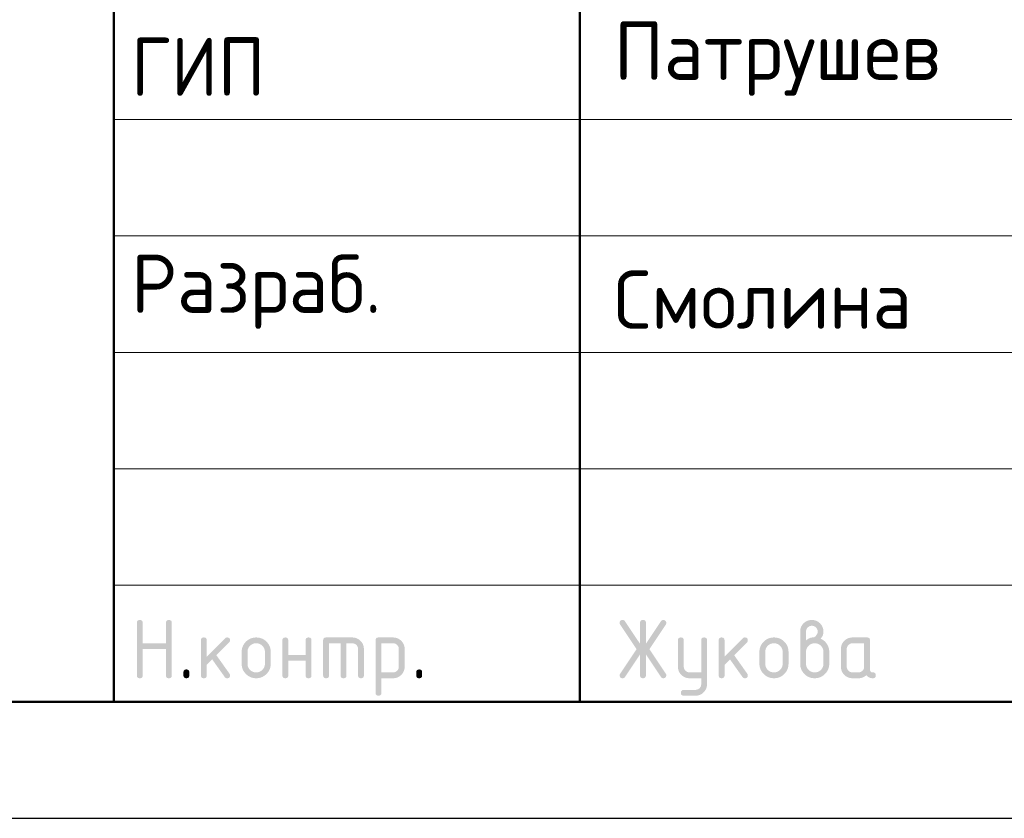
# Model space of a CAD drawing. Header units: millimetres. Extents: x 0 to 50438, y 0 to 35640.
# Tile 2 of 7: x 27115 to 32186, y 0 to 4113. Entities that reach past the tile are written whole.
import ezdxf

# ---------------------------------------------------------------- set-up
doc = ezdxf.new("R2010")
doc.units = ezdxf.units.MM
doc.layers.add('Standard', color=7, linetype='Continuous', lineweight=25)
doc.styles.add('ISOCPEUR', font='isocpeur.ttf')

msp = doc.modelspace()

# ---------------------------------------------------------------- hatches: boundary and pattern name
at = {"layer": 'Standard', "linetype": 'Continuous', "lineweight": 25, "transparency": 33554687}
for points in [[(27718.9, 736.5), (27718.9, 1006.5), (27718.9, 1008.4), (27719.1, 1010.1), (27719.4, 1011.7), (27719.8, 1013.1), (27720.3, 1014.5), (27721, 1015.7), (27721.7, 1016.9), (27722.7, 1017.8), (27723.6, 1018.7), (27724.8, 1019.4), (27725.9, 1020.1), (27727.4, 1020.6), (27728.8, 1021.1), (27730.4, 1021.3), (27732, 1021.5), (27733.9, 1021.5), (27735.8, 1021.5), (27737.4, 1021.3), (27739.1, 1021.1), (27740.5, 1020.6), (27741.9, 1020.1), (27743.1, 1019.4), (27744.3, 1018.7), (27745.2, 1017.8), (27746.1, 1016.9), (27746.8, 1015.7), (27747.5, 1014.5), (27748, 1013.1), (27748.5, 1011.7), (27748.7, 1010.1), (27749, 1008.4), (27749, 1006.6), (27749, 901.6), (27868.6, 901.6), (27868.6, 1006.6), (27868.6, 1008.4), (27868.9, 1010.1), (27869.1, 1011.7), (27869.6, 1013.1), (27870, 1014.5), (27870.7, 1015.7), (27871.4, 1016.9), (27872.4, 1017.8), (27873.3, 1018.7), (27874.5, 1019.4), (27875.7, 1020.1), (27877.1, 1020.6), (27878.5, 1021.1), (27880.1, 1021.3), (27881.8, 1021.5), (27883.6, 1021.5), (27885.5, 1021.5), (27887.2, 1021.3), (27888.8, 1021.1), (27890.2, 1020.6), (27891.6, 1020.1), (27892.8, 1019.4), (27894, 1018.7), (27894.9, 1017.8), (27895.9, 1016.9), (27896.6, 1015.7), (27897.3, 1014.5), (27897.7, 1013.1), (27898.2, 1011.7), (27898.4, 1010.1), (27898.7, 1008.4), (27898.7, 1006.5), (27898.7, 736.5), (27898.7, 734.7), (27898.4, 733), (27898.2, 731.4), (27897.7, 730), (27897.3, 728.6), (27896.6, 727.4), (27895.9, 726.2), (27894.9, 725.3), (27894, 724.4), (27892.8, 723.7), (27891.6, 723), (27890.2, 722.5), (27888.8, 722), (27887.2, 721.8), (27885.5, 721.5), (27883.6, 721.5), (27881.8, 721.5), (27880.1, 721.8), (27878.5, 722), (27877.1, 722.5), (27875.7, 723), (27874.5, 723.7), (27873.3, 724.4), (27872.4, 725.3), (27871.4, 726.2), (27870.7, 727.4), (27870, 728.6), (27869.6, 730), (27869.1, 731.4), (27868.9, 733), (27868.6, 734.7), (27868.6, 736.5), (27868.6, 871.5), (27749, 871.5), (27749, 736.5), (27749, 734.7), (27748.7, 733), (27748.5, 731.4), (27748, 730), (27747.5, 728.6), (27746.8, 727.4), (27746.1, 726.2), (27745.2, 725.3), (27744.3, 724.4), (27743.1, 723.7), (27741.9, 723), (27740.5, 722.5), (27739.1, 722), (27737.4, 721.8), (27735.8, 721.5), (27733.9, 721.5), (27732, 721.5), (27730.4, 721.8), (27728.8, 722), (27727.4, 722.5), (27725.9, 723), (27724.8, 723.7), (27723.6, 724.4), (27722.7, 725.3), (27721.7, 726.2), (27721, 727.4), (27720.3, 728.6), (27719.8, 730), (27719.4, 731.4), (27719.1, 733), (27718.9, 734.7)], [(30310.2, 844.4), (30232.8, 728.1), (30231.7, 726.5), (30230.4, 725.2), (30229, 724), (30227.4, 723.2), (30225.8, 722.4), (30224, 721.9), (30222.1, 721.5), (30220, 721.5), (30218.2, 721.5), (30216.6, 721.8), (30215, 722), (30213.6, 722.5), (30212.2, 723), (30211, 723.8), (30209.9, 724.5), (30209, 725.5), (30208, 726.4), (30207.4, 727.7), (30206.7, 728.9), (30206.2, 730.4), (30205.7, 731.8), (30205.5, 733.5), (30205.3, 735.2), (30205.3, 737.2), (30205.3, 739.1), (30205.9, 741.1), (30206.5, 743), (30207.8, 744.9), (30292.1, 871.4), (30207.8, 997.9), (30206.5, 999.9), (30205.9, 1001.8), (30205.3, 1003.8), (30205.3, 1005.9), (30205.3, 1007.8), (30205.5, 1009.5), (30205.7, 1011.3), (30206.2, 1012.7), (30206.7, 1014.2), (30207.4, 1015.4), (30208.1, 1016.6), (30209, 1017.6), (30210, 1018.6), (30211.1, 1019.3), (30212.3, 1020.1), (30213.7, 1020.6), (30215.1, 1021), (30216.8, 1021.3), (30218.4, 1021.5), (30220.3, 1021.5), (30222.3, 1021.5), (30224, 1021.1), (30225.8, 1020.7), (30227.4, 1019.8), (30228.9, 1019), (30230.3, 1017.7), (30231.6, 1016.4), (30232.8, 1014.7), (30310.2, 898.7), (30310.2, 1006.5), (30310.2, 1008.4), (30310.5, 1010.1), (30310.7, 1011.7), (30311.2, 1013.1), (30311.7, 1014.5), (30312.4, 1015.7), (30313.1, 1016.9), (30314, 1017.8), (30314.9, 1018.7), (30316.1, 1019.4), (30317.3, 1020.1), (30318.7, 1020.6), (30320.1, 1021.1), (30321.8, 1021.3), (30323.4, 1021.5), (30325.3, 1021.5), (30327.2, 1021.5), (30328.8, 1021.3), (30330.4, 1021.1), (30331.8, 1020.6), (30333.3, 1020.1), (30334.4, 1019.4), (30335.6, 1018.7), (30336.5, 1017.8), (30337.5, 1016.9), (30338.2, 1015.7), (30338.9, 1014.5), (30339.4, 1013.1), (30339.8, 1011.7), (30340.1, 1010.1), (30340.3, 1008.4), (30340.3, 1006.5), (30340.3, 898.7), (30417.8, 1014.7), (30418.9, 1016.4), (30420.3, 1017.7), (30421.6, 1019), (30423.2, 1019.8), (30424.8, 1020.7), (30426.6, 1021.1), (30428.5, 1021.5), (30430.5, 1021.5), (30432, 1021.5), (30433.4, 1021.3), (30434.9, 1021), (30436.2, 1020.4), (30437.5, 1019.8), (30438.7, 1019), (30439.9, 1018.1), (30441, 1017), (30442, 1015.9), (30442.8, 1014.6), (30443.6, 1013.4), (30444.2, 1012.1), (30444.7, 1010.7), (30445, 1009.3), (30445.3, 1007.9), (30445.3, 1006.3), (30445.3, 1004.1), (30444.6, 1002), (30444, 999.9), (30442.8, 997.9), (30358.5, 871.4), (30442.8, 744.9), (30444, 743), (30444.6, 741), (30445.3, 738.9), (30445.3, 736.8), (30445.3, 735.2), (30445, 733.8), (30444.7, 732.4), (30444.2, 731), (30443.7, 729.7), (30442.9, 728.5), (30442.1, 727.2), (30441.1, 726.1), (30440, 724.9), (30438.8, 724.1), (30437.7, 723.3), (30436.4, 722.7), (30435.1, 722.1), (30433.7, 721.8), (30432.3, 721.5), (30430.7, 721.5), (30428.6, 721.5), (30426.7, 721.9), (30424.8, 722.4), (30423.2, 723.2), (30421.6, 724), (30420.2, 725.2), (30418.9, 726.5), (30417.8, 728.1), (30340.3, 844.4), (30340.3, 736.5), (30340.3, 734.7), (30340.1, 733), (30339.8, 731.4), (30339.4, 730), (30338.9, 728.6), (30338.2, 727.4), (30337.5, 726.2), (30336.5, 725.3), (30335.6, 724.4), (30334.4, 723.6), (30333.3, 723), (30331.8, 722.5), (30330.4, 722), (30328.8, 721.8), (30327.2, 721.5), (30325.3, 721.5), (30323.4, 721.5), (30321.8, 721.8), (30320.1, 722), (30318.7, 722.5), (30317.3, 723), (30316.1, 723.6), (30314.9, 724.4), (30314, 725.3), (30313.1, 726.2), (30312.4, 727.4), (30311.7, 728.6), (30311.2, 730), (30310.7, 731.4), (30310.5, 733), (30310.2, 734.7), (30310.2, 736.5)], [(28078.7, 832.8), (28173, 927.1), (28174.1, 928.1), (28175.3, 929), (28176.5, 929.8), (28177.9, 930.3), (28179.2, 930.8), (28180.6, 931.1), (28182.1, 931.4), (28183.7, 931.4), (28185.6, 931.4), (28187.2, 931.1), (28188.9, 930.9), (28190.3, 930.4), (28191.7, 930), (28192.8, 929.3), (28194, 928.6), (28195, 927.6), (28195.9, 926.7), (28196.6, 925.5), (28197.3, 924.3), (28197.8, 922.9), (28198.2, 921.5), (28198.5, 919.9), (28198.7, 918.3), (28198.7, 916.4), (28198.7, 914.9), (28198.4, 913.5), (28198.1, 912.1), (28197.6, 910.8), (28197, 909.5), (28196.1, 908.3), (28195.3, 907.1), (28194.1, 905.9), (28128.3, 840.1), (28195.7, 745.2), (28197.2, 743.1), (28198, 740.9), (28198.7, 738.7), (28198.7, 736.3), (28198.7, 734.5), (28198.5, 732.8), (28198.2, 731.2), (28197.8, 729.9), (28197.3, 728.5), (28196.6, 727.3), (28195.9, 726.2), (28195, 725.2), (28194, 724.3), (28192.8, 723.6), (28191.7, 722.9), (28190.3, 722.5), (28188.9, 722), (28187.2, 721.8), (28185.6, 721.5), (28183.7, 721.5), (28181.7, 721.5), (28179.9, 721.9), (28178.2, 722.3), (28176.6, 723.1), (28175, 723.9), (28173.7, 725.1), (28172.3, 726.3), (28171.2, 727.9), (28106.7, 818.6), (28078.7, 790.6), (28078.7, 736.5), (28078.7, 734.7), (28078.5, 733), (28078.3, 731.4), (28077.8, 730), (28077.3, 728.6), (28076.6, 727.4), (28075.9, 726.2), (28075, 725.3), (28074, 724.4), (28072.9, 723.7), (28071.7, 723), (28070.3, 722.5), (28068.9, 722), (28067.2, 721.8), (28065.6, 721.5), (28063.7, 721.5), (28061.8, 721.5), (28060.2, 721.8), (28058.5, 722), (28057.1, 722.5), (28055.7, 723), (28054.5, 723.6), (28053.4, 724.4), (28052.4, 725.3), (28051.5, 726.2), (28050.8, 727.4), (28050.1, 728.6), (28049.6, 730), (28049.2, 731.4), (28048.9, 733), (28048.7, 734.7), (28048.7, 736.5), (28048.7, 916.4), (28048.7, 918.3), (28048.9, 919.9), (28049.2, 921.5), (28049.6, 922.9), (28050.1, 924.3), (28050.8, 925.5), (28051.5, 926.7), (28052.4, 927.6), (28053.4, 928.6), (28054.5, 929.3), (28055.7, 930), (28057.1, 930.4), (28058.5, 930.9), (28060.2, 931.1), (28061.8, 931.4), (28063.7, 931.4), (28065.6, 931.4), (28067.2, 931.1), (28068.9, 930.9), (28070.3, 930.4), (28071.7, 930), (28072.9, 929.3), (28074, 928.6), (28075, 927.6), (28075.9, 926.7), (28076.6, 925.5), (28077.3, 924.3), (28077.8, 922.9), (28078.3, 921.5), (28078.5, 919.9), (28078.7, 918.3), (28078.7, 916.4)], [(28498.4, 811.4), (28498.4, 736.5), (28498.4, 734.7), (28498.2, 733), (28497.9, 731.4), (28497.5, 730), (28497, 728.6), (28496.3, 727.4), (28495.6, 726.2), (28494.6, 725.3), (28493.7, 724.4), (28492.5, 723.6), (28491.4, 722.9), (28489.9, 722.5), (28488.5, 722), (28486.9, 721.8), (28485.2, 721.5), (28483.4, 721.5), (28481.5, 721.5), (28479.8, 721.8), (28478.2, 722), (28476.8, 722.5), (28475.4, 723), (28474.2, 723.6), (28473, 724.4), (28472.1, 725.3), (28471.2, 726.2), (28470.5, 727.4), (28469.8, 728.6), (28469.3, 730), (28468.8, 731.4), (28468.6, 733), (28468.3, 734.7), (28468.3, 736.5), (28468.3, 916.4), (28468.3, 918.3), (28468.6, 919.9), (28468.8, 921.5), (28469.3, 922.9), (28469.8, 924.3), (28470.5, 925.5), (28471.2, 926.7), (28472.1, 927.6), (28473, 928.6), (28474.2, 929.3), (28475.4, 930), (28476.8, 930.4), (28478.2, 930.9), (28479.8, 931.1), (28481.5, 931.4), (28483.4, 931.4), (28485.2, 931.4), (28486.9, 931.1), (28488.5, 930.9), (28489.9, 930.4), (28491.4, 930), (28492.5, 929.3), (28493.7, 928.6), (28494.6, 927.6), (28495.6, 926.7), (28496.3, 925.5), (28497, 924.3), (28497.5, 923), (28497.9, 921.5), (28498.2, 919.9), (28498.4, 918.3), (28498.4, 916.4), (28498.4, 841.5), (28588, 841.5), (28588, 916.4), (28588, 918.3), (28588.2, 919.9), (28588.5, 921.5), (28589, 923), (28589.4, 924.3), (28590.1, 925.5), (28590.8, 926.7), (28591.8, 927.6), (28592.7, 928.6), (28593.9, 929.3), (28595.1, 930), (28596.5, 930.4), (28597.9, 930.9), (28599.5, 931.1), (28601.2, 931.4), (28603, 931.4), (28604.9, 931.4), (28606.6, 931.1), (28608.2, 930.9), (28609.6, 930.4), (28611, 930), (28612.2, 929.3), (28613.4, 928.6), (28614.3, 927.6), (28615.2, 926.7), (28615.9, 925.5), (28616.7, 924.3), (28617.1, 922.9), (28617.6, 921.5), (28617.8, 919.9), (28618.1, 918.3), (28618.1, 916.4), (28618.1, 736.5), (28618.1, 734.7), (28617.8, 733), (28617.6, 731.4), (28617.1, 730), (28616.7, 728.6), (28615.9, 727.4), (28615.2, 726.2), (28614.3, 725.3), (28613.4, 724.4), (28612.2, 723.6), (28611, 723), (28609.6, 722.5), (28608.2, 722), (28606.6, 721.8), (28604.9, 721.5), (28603, 721.5), (28601.2, 721.5), (28599.5, 721.8), (28597.9, 722), (28596.5, 722.5), (28595.1, 722.9), (28593.9, 723.6), (28592.7, 724.4), (28591.8, 725.3), (28590.8, 726.2), (28590.1, 727.4), (28589.4, 728.6), (28589, 730), (28588.5, 731.4), (28588.2, 733), (28588, 734.7), (28588, 736.5), (28588, 811.4)], [(28693.2, 931.4), (28828.1, 931.4), (28831.2, 931.4), (28834.2, 931.1), (28837.2, 930.8), (28840.1, 930.3), (28843, 929.7), (28845.7, 928.9), (28848.5, 928.1), (28851.2, 927), (28853.8, 925.9), (28856.4, 924.5), (28858.9, 923.2), (28861.3, 921.5), (28863.7, 919.9), (28866, 918), (28868.3, 916.1), (28870.5, 913.9), (28872.7, 911.7), (28874.6, 909.4), (28876.5, 907.1), (28878.2, 904.7), (28879.8, 902.3), (28881.2, 899.7), (28882.5, 897.2), (28883.6, 894.5), (28884.7, 891.9), (28885.5, 889.1), (28886.4, 886.3), (28886.9, 883.4), (28887.5, 880.6), (28887.7, 877.6), (28888, 874.5), (28888, 871.4), (28888, 736.5), (28888, 734.7), (28887.8, 733), (28887.5, 731.4), (28887.1, 730), (28886.6, 728.6), (28885.9, 727.4), (28885.2, 726.2), (28884.3, 725.3), (28883.3, 724.4), (28882.1, 723.6), (28881, 723), (28879.6, 722.5), (28878.1, 722), (28876.5, 721.8), (28874.9, 721.5), (28873, 721.5), (28871.1, 721.5), (28869.5, 721.8), (28867.8, 722), (28866.4, 722.5), (28865, 722.9), (28863.8, 723.6), (28862.7, 724.4), (28861.7, 725.3), (28860.8, 726.2), (28860.1, 727.4), (28859.4, 728.6), (28858.9, 730), (28858.4, 731.4), (28858.2, 733), (28857.9, 734.7), (28857.9, 736.5), (28857.9, 871.4), (28857.9, 874.5), (28857.4, 877.5), (28856.9, 880.4), (28855.8, 883.1), (28854.7, 885.7), (28853.1, 888.1), (28851.5, 890.5), (28849.3, 892.7), (28847.2, 894.8), (28844.8, 896.5), (28842.4, 898.1), (28839.7, 899.2), (28837.1, 900.2), (28834.1, 900.8), (28831.2, 901.3), (28828, 901.3), (28798.1, 901.3), (28798.1, 736.5), (28798.1, 734.7), (28797.9, 733), (28797.6, 731.4), (28797.2, 730), (28796.7, 728.6), (28796, 727.4), (28795.3, 726.2), (28794.4, 725.3), (28793.4, 724.4), (28792.3, 723.6), (28791.1, 722.9), (28789.7, 722.5), (28788.3, 722), (28786.6, 721.8), (28785, 721.5), (28783.1, 721.5), (28781.2, 721.5), (28779.6, 721.8), (28777.9, 722), (28776.5, 722.5), (28775.1, 722.9), (28773.9, 723.6), (28772.8, 724.4), (28771.8, 725.3), (28770.9, 726.2), (28770.2, 727.4), (28769.5, 728.6), (28769, 730), (28768.5, 731.4), (28768.3, 733), (28768.1, 734.7), (28768.1, 736.5), (28768.1, 901.3), (28708.2, 901.3), (28708.2, 736.5), (28708.2, 734.7), (28708, 733), (28707.8, 731.4), (28707.3, 730), (28706.8, 728.6), (28706.1, 727.4), (28705.4, 726.2), (28704.5, 725.3), (28703.5, 724.4), (28702.4, 723.6), (28701.2, 722.9), (28699.8, 722.5), (28698.4, 722), (28696.7, 721.8), (28695.1, 721.5), (28693.2, 721.5), (28691.3, 721.5), (28689.7, 721.8), (28688, 722), (28686.6, 722.5), (28685.2, 723), (28684, 723.6), (28682.9, 724.4), (28681.9, 725.3), (28681, 726.2), (28680.3, 727.4), (28679.6, 728.6), (28679.1, 730), (28678.7, 731.4), (28678.4, 733), (28678.2, 734.7), (28678.2, 736.5), (28678.2, 916.4), (28678.2, 918.3), (28678.4, 919.9), (28678.6, 921.5), (28679.1, 922.9), (28679.6, 924.3), (28680.3, 925.5), (28681, 926.7), (28681.9, 927.6), (28682.9, 928.6), (28684, 929.3), (28685.2, 930), (28686.6, 930.4), (28688, 930.9), (28689.6, 931.1), (28691.3, 931.4)], [(30625, 691.2), (30625, 721.5), (30565.2, 721.5), (30562, 721.5), (30559, 721.8), (30556, 722.1), (30553.1, 722.6), (30550.2, 723.2), (30547.4, 724), (30544.6, 724.8), (30542, 725.9), (30539.3, 727), (30536.8, 728.4), (30534.2, 729.7), (30531.8, 731.4), (30529.4, 733), (30527.1, 734.9), (30524.8, 736.8), (30522.7, 739), (30520.5, 741.2), (30518.6, 743.5), (30516.7, 745.8), (30515.1, 748.2), (30513.5, 750.7), (30512.1, 753.2), (30510.7, 755.7), (30509.7, 758.4), (30508.6, 761), (30507.8, 763.8), (30507, 766.6), (30506.4, 769.5), (30505.9, 772.4), (30505.6, 775.4), (30505.3, 778.4), (30505.3, 781.5), (30505.3, 916.4), (30505.3, 918.3), (30505.6, 919.9), (30505.8, 921.5), (30506.3, 922.9), (30506.7, 924.3), (30507.4, 925.5), (30508.1, 926.7), (30509.1, 927.6), (30510, 928.6), (30511.2, 929.3), (30512.4, 930), (30513.8, 930.4), (30515.2, 930.9), (30516.8, 931.1), (30518.5, 931.4), (30520.4, 931.4), (30522.2, 931.4), (30523.9, 931.1), (30525.5, 930.9), (30526.9, 930.4), (30528.3, 930), (30529.5, 929.3), (30530.7, 928.6), (30531.6, 927.6), (30532.6, 926.7), (30533.3, 925.5), (30534, 924.3), (30534.4, 923), (30534.9, 921.5), (30535.2, 919.9), (30535.4, 918.3), (30535.4, 916.4), (30535.4, 781.6), (30535.4, 778.5), (30535.9, 775.6), (30536.5, 772.8), (30537.6, 770.2), (30538.7, 767.5), (30540.4, 765.1), (30542, 762.7), (30544.2, 760.4), (30546.4, 758.2), (30548.8, 756.6), (30551.2, 754.9), (30553.9, 753.8), (30556.5, 752.7), (30559.4, 752.2), (30562.2, 751.6), (30565.3, 751.6), (30625, 751.6), (30625, 916.4), (30625, 918.3), (30625.2, 919.9), (30625.5, 921.5), (30625.9, 923), (30626.4, 924.3), (30627.1, 925.5), (30627.8, 926.7), (30628.7, 927.6), (30629.7, 928.6), (30630.9, 929.3), (30632, 930), (30633.4, 930.4), (30634.9, 930.9), (30636.5, 931.1), (30638.1, 931.4), (30640, 931.4), (30641.9, 931.4), (30643.5, 931.1), (30645.2, 930.9), (30646.6, 930.4), (30648, 930), (30649.2, 929.3), (30650.4, 928.6), (30651.3, 927.6), (30652.2, 926.7), (30652.9, 925.5), (30653.6, 924.3), (30654.1, 922.9), (30654.6, 921.5), (30654.8, 919.9), (30655, 918.3), (30655, 916.4), (30655, 691.6), (30655, 688.5), (30654.8, 685.5), (30654.5, 682.5), (30654, 679.6), (30653.4, 676.7), (30652.6, 673.9), (30651.8, 671.2), (30650.8, 668.5), (30649.7, 665.8), (30648.4, 663.3), (30647, 660.8), (30645.4, 658.4), (30643.8, 655.9), (30642, 653.6), (30640.1, 651.3), (30637.9, 649.1), (30635.8, 646.9), (30633.5, 645), (30631.3, 643.1), (30628.9, 641.5), (30626.5, 639.9), (30624, 638.5), (30621.5, 637.1), (30618.9, 636), (30616.2, 634.9), (30613.5, 634.1), (30610.7, 633.3), (30607.9, 632.7), (30605, 632.2), (30602, 631.9), (30599, 631.7), (30595.9, 631.7), (30535.4, 631.7), (30533.5, 631.7), (30531.9, 631.9), (30530.2, 632.1), (30528.8, 632.6), (30527.4, 633.1), (30526.2, 633.8), (30525.1, 634.5), (30524.1, 635.4), (30523.2, 636.4), (30522.5, 637.5), (30521.8, 638.7), (30521.3, 640.1), (30520.9, 641.5), (30520.6, 643.2), (30520.4, 644.8), (30520.4, 646.7), (30520.4, 648.2), (30520.7, 649.6), (30521, 650.9), (30521.5, 652.3), (30522.1, 653.6), (30522.9, 654.8), (30523.8, 656), (30524.9, 657.2), (30526.1, 658.3), (30527.3, 659.2), (30528.5, 660), (30529.8, 660.6), (30531.1, 661.1), (30532.5, 661.4), (30533.9, 661.7), (30535.4, 661.7), (30595.1, 661.7), (30598.3, 661.7), (30601.2, 662.2), (30604.1, 662.8), (30606.8, 663.8), (30609.4, 664.9), (30611.8, 666.4), (30614.2, 668), (30616.4, 670.1), (30618.5, 672.2), (30620.2, 674.6), (30621.8, 676.9), (30622.8, 679.6), (30623.9, 682.2), (30624.5, 685.1), (30625, 688)], [(30745.2, 832.8), (30839.5, 927.1), (30840.6, 928.1), (30841.8, 929), (30843, 929.8), (30844.3, 930.3), (30845.7, 930.8), (30847.1, 931.1), (30848.6, 931.4), (30850.2, 931.4), (30852.1, 931.4), (30853.7, 931.1), (30855.3, 930.9), (30856.7, 930.4), (30858.2, 930), (30859.3, 929.3), (30860.5, 928.6), (30861.4, 927.6), (30862.4, 926.7), (30863.1, 925.5), (30863.8, 924.3), (30864.2, 922.9), (30864.7, 921.5), (30864.9, 919.9), (30865.2, 918.3), (30865.2, 916.4), (30865.2, 914.9), (30864.9, 913.5), (30864.6, 912.1), (30864, 910.8), (30863.5, 909.5), (30862.6, 908.3), (30861.8, 907.1), (30860.6, 905.9), (30794.8, 840.1), (30862.2, 745.2), (30863.7, 743.1), (30864.4, 740.9), (30865.2, 738.7), (30865.2, 736.3), (30865.2, 734.5), (30864.9, 732.8), (30864.7, 731.2), (30864.2, 729.9), (30863.8, 728.5), (30863.1, 727.3), (30862.4, 726.2), (30861.4, 725.2), (30860.5, 724.3), (30859.3, 723.6), (30858.2, 722.9), (30856.7, 722.5), (30855.3, 722), (30853.7, 721.8), (30852.1, 721.5), (30850.2, 721.5), (30848.2, 721.5), (30846.4, 721.9), (30844.7, 722.3), (30843.1, 723.1), (30841.5, 723.9), (30840.2, 725.1), (30838.8, 726.3), (30837.7, 727.9), (30773.2, 818.6), (30745.2, 790.6), (30745.2, 736.5), (30745.2, 734.7), (30745, 733), (30744.7, 731.4), (30744.3, 730), (30743.8, 728.6), (30743.1, 727.4), (30742.4, 726.2), (30741.5, 725.3), (30740.5, 724.4), (30739.4, 723.7), (30738.2, 723), (30736.8, 722.5), (30735.4, 722), (30733.7, 721.8), (30732.1, 721.5), (30730.2, 721.5), (30728.3, 721.5), (30726.7, 721.8), (30725, 722), (30723.6, 722.5), (30722.2, 723), (30721, 723.6), (30719.9, 724.4), (30718.9, 725.3), (30718, 726.2), (30717.3, 727.4), (30716.6, 728.6), (30716.1, 730), (30715.6, 731.4), (30715.4, 733), (30715.2, 734.7), (30715.2, 736.5), (30715.2, 916.4), (30715.2, 918.3), (30715.4, 919.9), (30715.6, 921.5), (30716.1, 922.9), (30716.6, 924.3), (30717.3, 925.5), (30718, 926.7), (30718.9, 927.6), (30719.9, 928.6), (30721, 929.3), (30722.2, 930), (30723.6, 930.4), (30725, 930.9), (30726.7, 931.1), (30728.3, 931.4), (30730.2, 931.4), (30732.1, 931.4), (30733.7, 931.1), (30735.4, 930.9), (30736.8, 930.4), (30738.2, 930), (30739.4, 929.3), (30740.5, 928.6), (30741.5, 927.6), (30742.4, 926.7), (30743.1, 925.5), (30743.8, 924.3), (30744.3, 922.9), (30744.7, 921.5), (30745, 919.9), (30745.2, 918.3), (30745.2, 916.4)], [(27958.8, 751.6), (27958.8, 753.5), (27959, 755.1), (27959.3, 756.8), (27959.7, 758.2), (27960.2, 759.6), (27960.9, 760.8), (27961.6, 761.9), (27962.5, 762.9), (27963.5, 763.8), (27964.7, 764.5), (27965.8, 765.2), (27967.2, 765.7), (27968.6, 766.2), (27970.3, 766.4), (27971.9, 766.6), (27973.8, 766.6), (27975.7, 766.6), (27977.3, 766.4), (27979, 766.2), (27980.4, 765.7), (27981.8, 765.2), (27983, 764.5), (27984.1, 763.8), (27985.1, 762.9), (27986, 761.9), (27986.7, 760.8), (27987.4, 759.6), (27987.9, 758.2), (27988.4, 756.8), (27988.6, 755.1), (27988.8, 753.5), (27988.8, 751.6), (27988.8, 736.6), (27988.8, 734.7), (27988.6, 733), (27988.4, 731.4), (27987.9, 730), (27987.4, 728.6), (27986.7, 727.4), (27986, 726.2), (27985.1, 725.3), (27984.1, 724.4), (27983, 723.7), (27981.8, 723), (27980.4, 722.5), (27979, 722), (27977.3, 721.8), (27975.7, 721.5), (27973.8, 721.5), (27971.9, 721.5), (27970.3, 721.8), (27968.6, 722), (27967.2, 722.5), (27965.8, 723), (27964.7, 723.7), (27963.5, 724.4), (27962.5, 725.3), (27961.6, 726.2), (27960.9, 727.4), (27960.2, 728.6), (27959.7, 730), (27959.3, 731.4), (27959, 733), (27958.8, 734.7), (27958.8, 736.6)], [(29158, 751.6), (29158, 753.5), (29158.2, 755.1), (29158.4, 756.8), (29158.9, 758.2), (29159.4, 759.6), (29160.1, 760.8), (29160.8, 761.9), (29161.7, 762.9), (29162.6, 763.8), (29163.8, 764.5), (29165, 765.2), (29166.4, 765.7), (29167.8, 766.2), (29169.5, 766.4), (29171.1, 766.6), (29173, 766.6), (29174.9, 766.6), (29176.5, 766.4), (29178.1, 766.2), (29179.6, 765.7), (29181, 765.2), (29182.1, 764.5), (29183.3, 763.8), (29184.3, 762.9), (29185.2, 761.9), (29185.9, 760.8), (29186.6, 759.6), (29187.1, 758.2), (29187.5, 756.8), (29187.8, 755.1), (29188, 753.5), (29188, 751.6), (29188, 736.6), (29188, 734.7), (29187.8, 733), (29187.5, 731.4), (29187.1, 730), (29186.6, 728.6), (29185.9, 727.4), (29185.2, 726.2), (29184.3, 725.3), (29183.3, 724.4), (29182.1, 723.7), (29181, 723), (29179.6, 722.5), (29178.1, 722), (29176.5, 721.8), (29174.9, 721.5), (29173, 721.5), (29171.1, 721.5), (29169.5, 721.8), (29167.8, 722), (29166.4, 722.5), (29165, 723), (29163.8, 723.7), (29162.6, 724.4), (29161.7, 725.3), (29160.8, 726.2), (29160.1, 727.4), (29159.4, 728.6), (29158.9, 730), (29158.4, 731.4), (29158.2, 733), (29158, 734.7), (29158, 736.6)]]:
    msp.add_hatch(color=7, dxfattribs=at).paths.add_polyline_path(points, flags=16)
h = msp.add_hatch(color=7, dxfattribs=at)
h.paths.add_polyline_path([(31164.9, 916.5), (31169.6, 920.2), (31174.2, 923), (31178.8, 925.9), (31183.2, 927.7), (31187.5, 929.6), (31191.7, 930.5), (31195.9, 931.5), (31199.9, 931.5), (31202.2, 931.5), (31204.4, 932.1), (31206.7, 932.8), (31208.8, 934.1), (31211, 935.4), (31213.1, 937.4), (31215.1, 939.3), (31217.1, 941.9), (31219.1, 944.4), (31220.5, 946.8), (31222, 949.3), (31222.9, 951.7), (31223.9, 954.1), (31224.4, 956.6), (31224.9, 959), (31224.9, 961.5), (31224.9, 964.6), (31224.3, 967.6), (31223.8, 970.5), (31222.7, 973.2), (31221.6, 975.8), (31220, 978.2), (31218.4, 980.7), (31216.2, 982.8), (31214.1, 985), (31211.7, 986.6), (31209.2, 988.2), (31206.6, 989.3), (31203.9, 990.4), (31201, 990.9), (31198.1, 991.5), (31194.9, 991.5), (31191.8, 991.5), (31188.9, 990.9), (31186, 990.4), (31183.3, 989.3), (31180.7, 988.2), (31178.2, 986.5), (31175.8, 984.9), (31173.6, 982.7), (31171.4, 980.5), (31169.8, 978.1), (31168.2, 975.7), (31167.1, 973), (31166, 970.4), (31165.4, 967.5), (31164.9, 964.6), (31164.9, 961.5)])
h.paths.add_polyline_path([(31239.6, 925.4), (31244.8, 923.3), (31249.4, 920.4), (31254.1, 917.7), (31258.2, 914.2), (31262.2, 910.8), (31265.8, 906.7), (31269.4, 902.6), (31272.4, 897.9), (31275.4, 893.2), (31277.7, 888.3), (31280, 883.3), (31281.5, 878.1), (31283, 873), (31283.8, 867.6), (31284.5, 862.2), (31284.5, 856.5), (31284.5, 796.5), (31284.5, 792.6), (31284.2, 788.9), (31283.9, 785.1), (31283.2, 781.5), (31282.5, 777.8), (31281.5, 774.4), (31280.4, 770.9), (31279.1, 767.6), (31277.7, 764.2), (31276, 761.1), (31274.3, 757.9), (31272.2, 754.9), (31270.2, 751.8), (31267.8, 749), (31265.4, 746.1), (31262.7, 743.4), (31259.9, 740.6), (31257, 738.2), (31254.2, 735.9), (31251.1, 733.8), (31248.1, 731.8), (31244.9, 730.1), (31241.8, 728.4), (31238.5, 727), (31235.2, 725.6), (31231.7, 724.6), (31228.2, 723.6), (31224.7, 722.9), (31221, 722.2), (31217.3, 721.9), (31213.6, 721.5), (31209.7, 721.5), (31205.8, 721.5), (31202, 721.9), (31198.2, 722.2), (31194.6, 722.9), (31191, 723.6), (31187.6, 724.6), (31184.1, 725.7), (31180.8, 727), (31177.4, 728.4), (31174.3, 730.1), (31171.1, 731.8), (31168.1, 733.9), (31165.1, 735.9), (31162.2, 738.3), (31159.3, 740.7), (31156.6, 743.5), (31153.9, 746.2), (31151.5, 749.1), (31149.1, 752), (31147.1, 755), (31145, 758), (31143.3, 761.2), (31141.6, 764.4), (31140.3, 767.7), (31138.9, 771), (31137.9, 774.5), (31136.9, 777.9), (31136.2, 781.6), (31135.5, 785.2), (31135.2, 788.9), (31134.8, 792.6), (31134.8, 796.5), (31134.8, 961.5), (31134.8, 964.7), (31135.1, 967.7), (31135.4, 970.8), (31135.9, 973.7), (31136.5, 976.6), (31137.3, 979.4), (31138.1, 982.1), (31139.2, 984.8), (31140.3, 987.5), (31141.6, 990), (31143, 992.5), (31144.6, 995), (31146.3, 997.4), (31148.2, 999.7), (31150.1, 1002), (31152.3, 1004.2), (31154.5, 1006.3), (31156.8, 1008.2), (31159.1, 1010.1), (31161.5, 1011.8), (31163.9, 1013.4), (31166.4, 1014.7), (31169, 1016.1), (31171.6, 1017.2), (31174.3, 1018.3), (31177, 1019.1), (31179.8, 1019.9), (31182.7, 1020.5), (31185.5, 1021), (31188.5, 1021.3), (31191.5, 1021.5), (31194.7, 1021.5), (31197.8, 1021.5), (31200.8, 1021.3), (31203.9, 1021), (31206.7, 1020.5), (31209.6, 1019.9), (31212.4, 1019.1), (31215.2, 1018.3), (31217.9, 1017.2), (31220.5, 1016.1), (31223, 1014.7), (31225.6, 1013.3), (31228, 1011.7), (31230.4, 1010.1), (31232.7, 1008.1), (31235, 1006.2), (31237.2, 1004), (31239.3, 1001.9), (31241.2, 999.6), (31243.1, 997.3), (31244.7, 994.8), (31246.4, 992.4), (31247.7, 989.9), (31249.1, 987.3), (31250.2, 984.7), (31251.2, 982), (31252.1, 979.2), (31252.9, 976.5), (31253.4, 973.6), (31254, 970.7), (31254.2, 967.7), (31254.5, 964.7), (31254.5, 961.5), (31254.5, 955.9), (31253.6, 950.8), (31252.6, 945.7), (31250.8, 941.1), (31248.9, 936.6), (31246.1, 932.7), (31243.4, 928.8)], flags=16)
h.paths.add_polyline_path([(31254.5, 796.6), (31254.5, 856.6), (31254.5, 861.2), (31253.7, 865.5), (31252.9, 869.9), (31251.2, 873.8), (31249.6, 877.8), (31247.2, 881.4), (31244.7, 885.1), (31241.5, 888.4), (31238.2, 891.7), (31234.6, 894.1), (31231, 896.6), (31227, 898.3), (31223.1, 899.9), (31218.7, 900.7), (31214.4, 901.6), (31209.7, 901.6), (31205, 901.6), (31200.7, 900.7), (31196.3, 899.9), (31192.4, 898.3), (31188.4, 896.6), (31184.8, 894.1), (31181.1, 891.7), (31177.9, 888.4), (31174.6, 885.1), (31172.2, 881.4), (31169.8, 877.8), (31168.1, 873.8), (31166.5, 869.9), (31165.7, 865.5), (31164.9, 861.2), (31164.9, 856.6), (31164.9, 796.6), (31164.9, 791.9), (31165.7, 787.5), (31166.5, 783.2), (31168.1, 779.2), (31169.8, 775.2), (31172.2, 771.6), (31174.6, 767.9), (31177.9, 764.7), (31181.1, 761.4), (31184.8, 758.9), (31188.4, 756.5), (31192.4, 754.9), (31196.3, 753.2), (31200.7, 752.4), (31205, 751.6), (31209.7, 751.6), (31214.4, 751.6), (31218.7, 752.4), (31223.1, 753.2), (31227, 754.9), (31231, 756.5), (31234.6, 759), (31238.2, 761.5), (31241.5, 764.8), (31244.7, 768.1), (31247.2, 771.7), (31249.6, 775.3), (31251.2, 779.3), (31252.9, 783.3), (31253.7, 787.6), (31254.5, 791.9)])
h = msp.add_hatch(color=7, dxfattribs=at)
h.paths.add_polyline_path([(28258.5, 796.5), (28258.5, 856.4), (28258.5, 860.3), (28258.8, 864.1), (28259.2, 867.8), (28259.9, 871.4), (28260.6, 875), (28261.6, 878.5), (28262.6, 881.9), (28264, 885.2), (28265.3, 888.6), (28267.1, 891.7), (28268.8, 894.9), (28270.8, 897.9), (28272.9, 901), (28275.3, 903.8), (28277.7, 906.7), (28280.4, 909.5), (28283.1, 912.2), (28286, 914.6), (28288.9, 917), (28291.9, 919.1), (28294.9, 921.1), (28298.1, 922.8), (28301.3, 924.5), (28304.6, 925.9), (28307.9, 927.3), (28311.4, 928.3), (28314.8, 929.3), (28318.4, 930), (28322, 930.7), (28325.7, 931), (28329.5, 931.4), (28333.4, 931.4), (28337.3, 931.4), (28341.1, 931), (28344.9, 930.7), (28348.5, 930), (28352.2, 929.3), (28355.6, 928.3), (28359.1, 927.3), (28362.4, 926), (28365.8, 924.6), (28368.9, 922.9), (28372.1, 921.2), (28375.1, 919.2), (28378.1, 917.1), (28381, 914.8), (28383.9, 912.4), (28386.6, 909.7), (28389.3, 907), (28391.6, 904.1), (28394, 901.2), (28396, 898.2), (28398.1, 895.2), (28399.8, 892), (28401.5, 888.9), (28402.8, 885.5), (28404.2, 882.2), (28405.2, 878.7), (28406.2, 875.2), (28406.9, 871.6), (28407.6, 868), (28407.9, 864.2), (28408.2, 860.4), (28408.2, 856.4), (28408.2, 796.5), (28408.2, 792.6), (28407.9, 788.9), (28407.5, 785.1), (28406.9, 781.5), (28406.2, 777.9), (28405.2, 774.4), (28404.1, 771), (28402.8, 767.7), (28401.4, 764.4), (28399.7, 761.2), (28398, 758), (28395.9, 755), (28393.9, 752), (28391.5, 749.1), (28389.1, 746.2), (28386.3, 743.5), (28383.6, 740.7), (28380.7, 738.3), (28377.8, 735.9), (28374.8, 733.9), (28371.8, 731.8), (28368.6, 730.1), (28365.5, 728.4), (28362.2, 727), (28358.8, 725.6), (28355.4, 724.6), (28351.9, 723.6), (28348.3, 722.9), (28344.7, 722.2), (28341, 721.9), (28337.3, 721.5), (28333.4, 721.5), (28329.5, 721.5), (28325.7, 721.9), (28322, 722.2), (28318.4, 722.9), (28314.8, 723.6), (28311.4, 724.6), (28307.9, 725.6), (28304.6, 727), (28301.3, 728.4), (28298.1, 730.1), (28294.9, 731.8), (28291.9, 733.9), (28288.9, 735.9), (28286, 738.3), (28283.1, 740.7), (28280.4, 743.5), (28277.7, 746.2), (28275.3, 749.1), (28272.9, 752), (28270.8, 755), (28268.8, 758), (28267.1, 761.2), (28265.3, 764.4), (28264, 767.7), (28262.6, 771), (28261.6, 774.4), (28260.6, 777.9), (28259.9, 781.5), (28259.2, 785.1), (28258.8, 788.9), (28258.5, 792.6)], flags=16)
h.paths.add_polyline_path([(28378.2, 796.6), (28378.2, 856.6), (28378.2, 861.2), (28377.4, 865.5), (28376.5, 869.9), (28374.9, 873.8), (28373.2, 877.8), (28370.8, 881.4), (28368.3, 885.1), (28365.1, 888.4), (28361.8, 891.7), (28358.1, 894.1), (28354.5, 896.6), (28350.6, 898.3), (28346.6, 899.9), (28342.3, 900.7), (28338, 901.6), (28333.4, 901.6), (28328.7, 901.6), (28324.4, 900.7), (28320.1, 899.9), (28316.2, 898.3), (28312.2, 896.6), (28308.6, 894.1), (28305, 891.7), (28301.7, 888.4), (28298.4, 885.1), (28295.9, 881.4), (28293.5, 877.8), (28291.8, 873.8), (28290.2, 869.9), (28289.4, 865.5), (28288.6, 861.2), (28288.6, 856.6), (28288.6, 796.6), (28288.6, 791.9), (28289.4, 787.5), (28290.2, 783.2), (28291.8, 779.2), (28293.4, 775.2), (28295.9, 771.6), (28298.3, 767.9), (28301.6, 764.7), (28304.8, 761.4), (28308.4, 758.9), (28312.1, 756.5), (28316, 754.9), (28320, 753.2), (28324.3, 752.4), (28328.7, 751.6), (28333.4, 751.6), (28338, 751.6), (28342.3, 752.4), (28346.6, 753.2), (28350.6, 754.9), (28354.5, 756.5), (28358.1, 759), (28361.8, 761.5), (28365.1, 764.8), (28368.3, 768.1), (28370.8, 771.7), (28373.2, 775.3), (28374.9, 779.3), (28376.5, 783.3), (28377.4, 787.6), (28378.2, 791.9)])
h = msp.add_hatch(color=7, dxfattribs=at)
h.paths.add_polyline_path([(28948.1, 916.4), (28948.1, 918.3), (28948.4, 919.9), (28948.6, 921.5), (28949.1, 922.9), (28949.5, 924.3), (28950.2, 925.5), (28950.9, 926.7), (28951.9, 927.6), (28952.8, 928.6), (28954, 929.3), (28955.1, 930), (28956.5, 930.4), (28957.9, 930.9), (28959.6, 931.1), (28961.2, 931.4), (28963.1, 931.4), (29038, 931.4), (29041.1, 931.4), (29044.1, 931.1), (29047.2, 930.8), (29050.1, 930.3), (29052.9, 929.8), (29055.7, 928.9), (29058.5, 928.1), (29061.2, 927), (29063.8, 925.9), (29066.4, 924.6), (29068.9, 923.2), (29071.3, 921.6), (29073.7, 920), (29076, 918.1), (29078.3, 916.2), (29080.5, 914), (29082.7, 911.8), (29084.6, 909.5), (29086.5, 907.2), (29088.1, 904.8), (29089.7, 902.4), (29091.1, 899.9), (29092.4, 897.3), (29093.5, 894.7), (29094.6, 892), (29095.4, 889.2), (29096.2, 886.5), (29096.8, 883.5), (29097.3, 880.6), (29097.6, 877.6), (29097.8, 874.6), (29097.8, 871.4), (29097.8, 781.5), (29097.8, 778.4), (29097.6, 775.4), (29097.3, 772.4), (29096.8, 769.5), (29096.2, 766.6), (29095.4, 763.8), (29094.6, 761), (29093.5, 758.4), (29092.4, 755.7), (29091.1, 753.2), (29089.7, 750.7), (29088.1, 748.2), (29086.5, 745.8), (29084.6, 743.5), (29082.7, 741.2), (29080.5, 739), (29078.3, 736.8), (29076, 734.9), (29073.8, 733), (29071.3, 731.4), (29068.9, 729.7), (29066.4, 728.4), (29063.9, 727), (29061.2, 725.9), (29058.6, 724.8), (29055.8, 724), (29053, 723.2), (29050.1, 722.6), (29047.2, 722.1), (29044.2, 721.8), (29041.1, 721.5), (29038, 721.5), (28978.2, 721.5), (28978.2, 646.6), (28978.2, 644.8), (28977.9, 643.1), (28977.7, 641.5), (28977.2, 640.1), (28976.8, 638.7), (28976.1, 637.5), (28975.4, 636.3), (28974.4, 635.4), (28973.5, 634.5), (28972.3, 633.8), (28971.1, 633.1), (28969.7, 632.6), (28968.3, 632.1), (28966.7, 631.9), (28965, 631.7), (28963.1, 631.7), (28961.3, 631.7), (28959.6, 631.9), (28958, 632.1), (28956.6, 632.6), (28955.2, 633.1), (28954, 633.8), (28952.8, 634.5), (28951.9, 635.4), (28950.9, 636.3), (28950.2, 637.5), (28949.5, 638.7), (28949.1, 640.1), (28948.6, 641.5), (28948.4, 643.1), (28948.1, 644.8), (28948.1, 646.6)], flags=16)
h.paths.add_polyline_path([(28978.2, 901.3), (28978.2, 751.6), (29037.9, 751.6), (29041, 751.6), (29043.9, 752.1), (29046.8, 752.7), (29049.4, 753.8), (29052.1, 754.9), (29054.5, 756.5), (29056.9, 758.1), (29059.1, 760.3), (29061.3, 762.5), (29062.9, 764.9), (29064.5, 767.4), (29065.6, 770), (29066.7, 772.7), (29067.2, 775.5), (29067.8, 778.4), (29067.8, 781.5), (29067.8, 871.4), (29067.8, 874.6), (29067.2, 877.5), (29066.7, 880.4), (29065.6, 883.1), (29064.6, 885.7), (29062.9, 888.1), (29061.3, 890.5), (29059.2, 892.7), (29057, 894.9), (29054.6, 896.5), (29052.2, 898.1), (29049.6, 899.2), (29046.9, 900.2), (29044, 900.8), (29041.1, 901.3), (29037.9, 901.3)])
h = msp.add_hatch(color=7, dxfattribs=at)
h.paths.add_polyline_path([(30925, 796.5), (30925, 856.4), (30925, 860.3), (30925.3, 864.1), (30925.7, 867.8), (30926.4, 871.4), (30927, 875), (30928.1, 878.5), (30929.1, 881.9), (30930.5, 885.2), (30931.8, 888.6), (30933.6, 891.7), (30935.3, 894.9), (30937.3, 897.9), (30939.4, 901), (30941.8, 903.8), (30944.2, 906.7), (30946.9, 909.5), (30949.6, 912.2), (30952.5, 914.6), (30955.4, 917), (30958.4, 919.1), (30961.4, 921.1), (30964.6, 922.8), (30967.8, 924.5), (30971.1, 925.9), (30974.4, 927.3), (30977.8, 928.3), (30981.3, 929.3), (30984.9, 930), (30988.5, 930.7), (30992.2, 931), (30996, 931.4), (30999.9, 931.4), (31003.8, 931.4), (31007.6, 931), (31011.4, 930.7), (31015, 930), (31018.6, 929.3), (31022.1, 928.3), (31025.6, 927.3), (31028.9, 926), (31032.2, 924.6), (31035.4, 922.9), (31038.6, 921.2), (31041.6, 919.2), (31044.6, 917.1), (31047.5, 914.8), (31050.3, 912.4), (31053, 909.7), (31055.8, 907), (31058.1, 904.1), (31060.5, 901.2), (31062.5, 898.2), (31064.6, 895.2), (31066.3, 892), (31068, 888.9), (31069.3, 885.5), (31070.7, 882.2), (31071.7, 878.7), (31072.7, 875.2), (31073.4, 871.6), (31074, 868), (31074.4, 864.2), (31074.7, 860.4), (31074.7, 856.4), (31074.7, 796.5), (31074.7, 792.6), (31074.4, 788.9), (31074, 785.1), (31073.3, 781.5), (31072.7, 777.9), (31071.6, 774.4), (31070.6, 771), (31069.2, 767.7), (31067.9, 764.4), (31066.2, 761.2), (31064.5, 758), (31062.4, 755), (31060.3, 752), (31058, 749.1), (31055.6, 746.2), (31052.8, 743.5), (31050.1, 740.7), (31047.2, 738.3), (31044.3, 735.9), (31041.3, 733.9), (31038.3, 731.8), (31035.1, 730.1), (31031.9, 728.4), (31028.6, 727), (31025.3, 725.6), (31021.9, 724.6), (31018.4, 723.6), (31014.8, 722.9), (31011.2, 722.2), (31007.5, 721.9), (31003.7, 721.5), (30999.9, 721.5), (30996, 721.5), (30992.2, 721.9), (30988.5, 722.2), (30984.9, 722.9), (30981.3, 723.6), (30977.8, 724.6), (30974.4, 725.6), (30971.1, 727), (30967.8, 728.4), (30964.6, 730.1), (30961.4, 731.8), (30958.4, 733.9), (30955.4, 735.9), (30952.5, 738.3), (30949.6, 740.7), (30946.9, 743.5), (30944.2, 746.2), (30941.8, 749.1), (30939.4, 752), (30937.3, 755), (30935.3, 758), (30933.6, 761.2), (30931.8, 764.4), (30930.5, 767.7), (30929.1, 771), (30928.1, 774.4), (30927, 777.9), (30926.4, 781.5), (30925.7, 785.1), (30925.3, 788.9), (30925, 792.6)], flags=16)
h.paths.add_polyline_path([(31044.7, 796.6), (31044.7, 856.6), (31044.7, 861.2), (31043.8, 865.5), (31043, 869.9), (31041.4, 873.8), (31039.7, 877.8), (31037.3, 881.4), (31034.8, 885.1), (31031.5, 888.4), (31028.3, 891.7), (31024.6, 894.1), (31021, 896.6), (31017.1, 898.3), (31013.1, 899.9), (31008.8, 900.7), (31004.5, 901.6), (30999.9, 901.6), (30995.2, 901.6), (30990.9, 900.7), (30986.6, 899.9), (30982.7, 898.3), (30978.7, 896.6), (30975.1, 894.1), (30971.5, 891.7), (30968.2, 888.4), (30964.9, 885.1), (30962.4, 881.4), (30960, 877.8), (30958.3, 873.8), (30956.7, 869.9), (30955.9, 865.5), (30955, 861.2), (30955, 856.6), (30955, 796.6), (30955, 791.9), (30955.9, 787.5), (30956.7, 783.2), (30958.3, 779.2), (30959.9, 775.2), (30962.4, 771.6), (30964.8, 767.9), (30968.1, 764.7), (30971.3, 761.4), (30974.9, 758.9), (30978.5, 756.5), (30982.5, 754.9), (30986.5, 753.2), (30990.8, 752.4), (30995.2, 751.6), (30999.9, 751.6), (31004.5, 751.6), (31008.8, 752.4), (31013.1, 753.2), (31017.1, 754.9), (31021, 756.5), (31024.6, 759), (31028.3, 761.5), (31031.5, 764.8), (31034.8, 768.1), (31037.3, 771.7), (31039.7, 775.3), (31041.4, 779.3), (31043, 783.3), (31043.8, 787.6), (31044.7, 791.9)])
h = msp.add_hatch(color=7, dxfattribs=at)
h.paths.add_polyline_path([(31464.3, 901.3), (31404.6, 901.3), (31401.5, 901.3), (31398.6, 900.8), (31395.7, 900.2), (31393.1, 899.1), (31390.4, 898), (31388, 896.4), (31385.6, 894.8), (31383.4, 892.6), (31381.2, 890.4), (31379.6, 888), (31378, 885.6), (31376.9, 882.9), (31375.8, 880.3), (31375.3, 877.4), (31374.7, 874.5), (31374.7, 871.4), (31374.7, 781.5), (31374.7, 778.5), (31375.3, 775.6), (31375.8, 772.8), (31376.9, 770.1), (31378, 767.5), (31379.7, 765.1), (31381.3, 762.7), (31383.5, 760.4), (31385.7, 758.2), (31388.2, 756.6), (31390.6, 754.9), (31393.2, 753.8), (31395.8, 752.7), (31398.7, 752.2), (31401.5, 751.6), (31404.6, 751.6), (31434.5, 751.6), (31437.6, 751.6), (31440.4, 752.1), (31443.3, 752.7), (31446, 753.8), (31448.6, 754.9), (31451, 756.5), (31453.4, 758.1), (31455.6, 760.3), (31457.8, 762.5), (31459.4, 764.9), (31461.1, 767.4), (31462.1, 770), (31463.2, 772.7), (31463.8, 775.5), (31464.3, 778.4), (31464.3, 781.5)])
h.paths.add_polyline_path([(31524.4, 736.5), (31524.4, 734.7), (31524.1, 733), (31523.9, 731.4), (31523.4, 730), (31523, 728.6), (31522.3, 727.4), (31521.6, 726.2), (31520.6, 725.3), (31519.7, 724.4), (31518.5, 723.6), (31517.4, 723), (31515.9, 722.5), (31514.5, 722), (31512.9, 721.8), (31511.2, 721.5), (31509.4, 721.5), (31504.2, 721.5), (31499.4, 722.5), (31494.6, 723.5), (31490.4, 725.5), (31486.1, 727.5), (31482.3, 730.5), (31478.4, 733.5), (31475.1, 737.4), (31471, 733.5), (31466.4, 730.5), (31461.7, 727.5), (31456.7, 725.5), (31451.6, 723.5), (31446, 722.5), (31440.5, 721.5), (31434.5, 721.5), (31404.6, 721.5), (31401.4, 721.5), (31398.4, 721.8), (31395.4, 722.1), (31392.4, 722.6), (31389.5, 723.2), (31386.8, 724), (31384, 724.8), (31381.3, 725.9), (31378.7, 727), (31376.1, 728.3), (31373.6, 729.7), (31371.2, 731.3), (31368.8, 732.9), (31366.5, 734.8), (31364.2, 736.7), (31362, 738.9), (31359.8, 741.1), (31357.9, 743.4), (31356, 745.7), (31354.4, 748.1), (31352.8, 750.5), (31351.4, 753), (31350.1, 755.6), (31349, 758.2), (31347.9, 760.9), (31347.1, 763.7), (31346.3, 766.5), (31345.7, 769.4), (31345.2, 772.3), (31344.9, 775.3), (31344.7, 778.3), (31344.7, 781.5), (31344.7, 871.4), (31344.7, 874.6), (31344.9, 877.6), (31345.2, 880.6), (31345.7, 883.5), (31346.3, 886.5), (31347.1, 889.2), (31347.9, 892), (31349, 894.7), (31350.1, 897.3), (31351.4, 899.9), (31352.8, 902.4), (31354.4, 904.8), (31356, 907.2), (31357.9, 909.5), (31359.8, 911.8), (31362, 914), (31364.2, 916.2), (31366.5, 918.1), (31368.8, 920), (31371.2, 921.6), (31373.6, 923.2), (31376.1, 924.6), (31378.7, 925.9), (31381.3, 927), (31384, 928.1), (31386.8, 928.9), (31389.5, 929.8), (31392.4, 930.3), (31395.4, 930.8), (31398.4, 931.1), (31401.4, 931.4), (31404.6, 931.4), (31479.4, 931.4), (31481.3, 931.4), (31482.9, 931.1), (31484.6, 930.9), (31486, 930.4), (31487.4, 930), (31488.5, 929.3), (31489.7, 928.6), (31490.6, 927.6), (31491.6, 926.7), (31492.3, 925.5), (31493, 924.3), (31493.4, 922.9), (31493.9, 921.5), (31494.1, 919.9), (31494.4, 918.3), (31494.4, 916.4), (31494.4, 766.5), (31494.4, 764.6), (31494.6, 763), (31494.9, 761.4), (31495.3, 759.9), (31495.8, 758.5), (31496.5, 757.4), (31497.2, 756.2), (31498.1, 755.3), (31499.1, 754.3), (31500.2, 753.6), (31501.4, 752.9), (31502.8, 752.5), (31504.2, 752), (31505.9, 751.8), (31507.5, 751.5), (31509.4, 751.5), (31511.2, 751.5), (31512.9, 751.3), (31514.5, 751), (31515.9, 750.6), (31517.3, 750.1), (31518.5, 749.4), (31519.7, 748.7), (31520.6, 747.8), (31521.6, 746.8), (31522.3, 745.7), (31523, 744.5), (31523.4, 743.1), (31523.9, 741.7), (31524.1, 740), (31524.4, 738.4)], flags=16)

# ---------------------------------------------------------------- linework, layer by layer
at = {"layer": 'Standard', "color": 7, "linetype": 'Continuous', "lineweight": 50, "transparency": 33554687}
for p, q in [((27600, 600), (27600, 7200)), ((30000, 600), (30000, 7200))]:
    msp.add_line(p, q, dxfattribs=at)
at = {"layer": 'Standard', "color": 7, "linetype": 'Continuous', "lineweight": 13, "transparency": 33554687}
for p, q in [((27600, 3600), (35400, 3600)), ((27600, 3000), (35400, 3000)), ((27600, 3000), (35400, 3000)), ((27600, 2400), (35400, 2400)), ((27600, 2400), (35400, 2400)), ((27600, 1800), (35400, 1800)), ((27600, 1200), (35400, 1200))]:
    msp.add_line(p, q, dxfattribs=at)
at = {"layer": 'Standard', "color": 7, "linetype": 'Continuous', "lineweight": 25, "transparency": 33554687}
msp.add_line((27600, 600), (49800, 600), dxfattribs=at)
msp.add_line((27600, 600), (49800, 600), dxfattribs=at)
msp.add_line((27600, 600), (49800, 600), dxfattribs=at)
msp.add_lwpolyline([(0, 0), (50400, 0), (50400, 35640), (0, 35640), (0, 0)], close=True, dxfattribs=at)
msp.add_lwpolyline([(0, 0), (50400, 0), (50400, 35640), (0, 35640), (0, 0)], close=True, dxfattribs=at)
at = {"layer": 'Standard', "color": 7, "linetype": 'Continuous', "lineweight": 50, "transparency": 33554687}
msp.add_lwpolyline([(2400, 35040), (49800, 35040), (49800, 600), (2400, 600), (2400, 35040)], close=True, dxfattribs=at)

# ---------------------------------------------------------------- texts
at = {"layer": 'Standard', "color": 7, "linetype": 'Continuous', "lineweight": 25, "transparency": 33554687, "char_height": 300, "attachment_point": 7, "style": 'ISOCPEUR'}
for s, insert, width in [('\\W0.92;ГИП', (27688.8, 3721.5), 827.543), ('\\W0.97;Патрушев', (30175.3, 3721.5), 2004.223), ('\\W0.96;Разраб.', (27688.8, 2521.5), 1567.875), ('\\W0.96;Смолина', (30175.3, 2521.5), 1673.185)]:
    msp.add_mtext(s, dxfattribs=dict(at, insert=insert, width=width))

doc.saveas('drawing.dxf')
